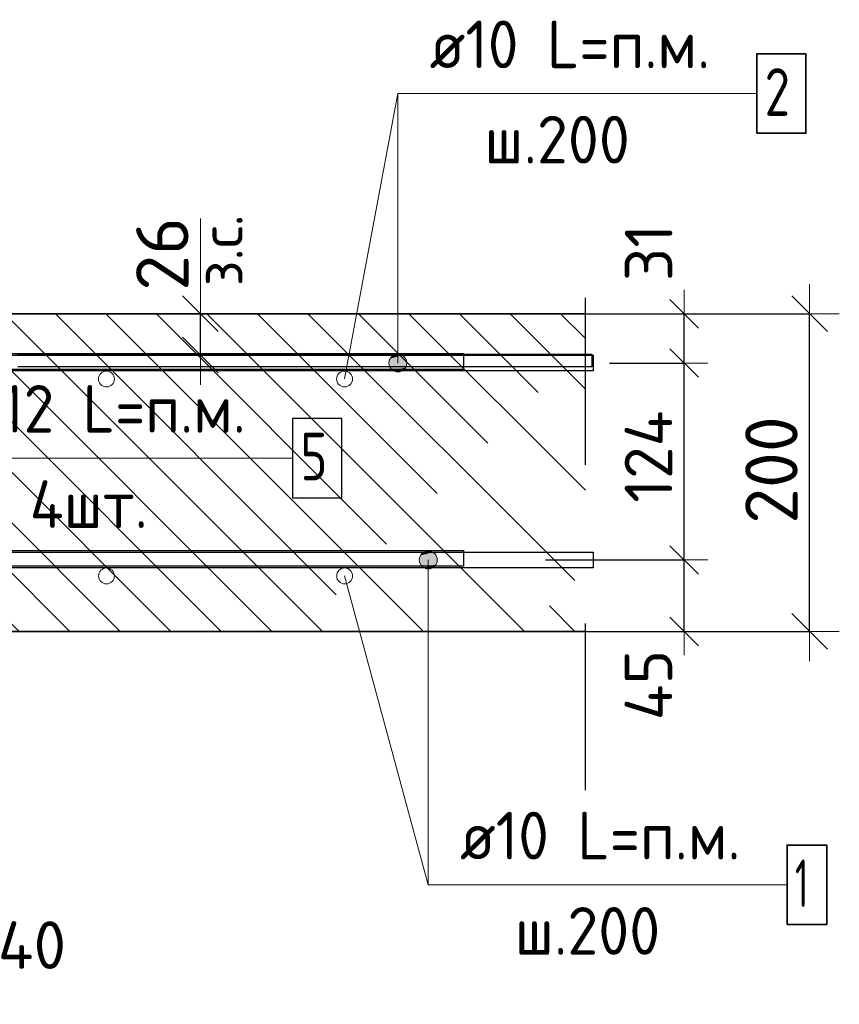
# Model space of a CAD drawing. Header units: metres. Extents: x -38 to 89, y -15 to 21.
# Tile 102 of 129: x 72.543 to 73.059, y 4.036 to 4.656. Entities that reach past the tile are written whole.
import ezdxf

# ---------------------------------------------------------------- set-up
doc = ezdxf.new("R2010")
doc.units = ezdxf.units.M
doc.header["$PDMODE"] = 65
doc.linetypes.add('______4', pattern=[0.135, 0.105, -0.03])
for name, color, linetype, lineweight in [('XR$6$Арм. стержнями верхней зоны', 180, 'Continuous', 35), ('XR$6$Арм. стержнями нижней зоны', 180, 'Continuous', 35), ('XR$6$Арм.стержн. Арматура края', 96, 'Continuous', 35), ('XR$6$Арм.стержн. Доп. арматура', 180, 'Continuous', 35), ('XR$6$Размерная линия (1)', 7, 'Continuous', 13), ('XR$6$Размерная линия_ общее', 7, 'Continuous', 13)]:
    doc.layers.add(name, color=color, linetype=linetype, lineweight=lineweight)
doc.styles.add('ISOCPEUR', font='txt')
doc.dimstyles.new('DIMSTYLE_11', dxfattribs={"dimtxt": 0.033, "dimasz": 0.0375, "dimexe": 0, "dimexo": 0, "dimgap": 0.0165, "dimtad": 2, "dimdec": 0, "dimlfac": 1000, "dimrnd": 1, "dimzin": 12, "dimdsep": 46, "dimtxsty": 'ISOCPEUR', "dimblk1": 'ALL_ML_STRICH', "dimblk2": 'ALL_ML_STRICH', "dimsah": 1, "dimcen": 0, "dimclrd": 7, "dimclre": 256, "dimclrt": 7, "dimadec": 0, "dimazin": 0, "dimtfac": 1, "dimtdec": 0, "dimtix": 1, "dimtmove": 2, "dimatfit": 3, "dimfxl": 0, "dimtzin": 0, "dimlwd": 0, "dimlwe": -3, "dimarcsym": 0})
doc.dimstyles.new('DIMSTYLE_18', dxfattribs={"dimtxt": 0.033, "dimasz": 0.0375, "dimexe": 0, "dimexo": 0, "dimgap": 0.0165, "dimtad": 2, "dimdec": 0, "dimlfac": 1000, "dimrnd": 1, "dimzin": 12, "dimdsep": 46, "dimtxsty": 'ISOCPEUR', "dimblk1": 'ALL_ML_STRICH', "dimblk2": 'ALL_ML_STRICH', "dimsah": 1, "dimcen": 0, "dimclrd": 7, "dimclre": 256, "dimclrt": 7, "dimadec": 0, "dimazin": 0, "dimtfac": 1, "dimtdec": 0, "dimtix": 1, "dimtmove": 2, "dimatfit": 3, "dimfxl": 0, "dimtvp": 1.2, "dimtzin": 0, "dimlwd": 0, "dimlwe": -3, "dimarcsym": 0})
doc.dimstyles.new('DIMSTYLE_19', dxfattribs={"dimtxt": 0.03, "dimasz": 0.03, "dimexe": 0, "dimexo": 0, "dimgap": 0.015, "dimtad": 2, "dimdec": 0, "dimlfac": 1000, "dimrnd": 1, "dimzin": 12, "dimdsep": 46, "dimtxsty": 'ISOCPEUR', "dimblk1": 'ALL_ML_STRICH', "dimblk2": 'ALL_ML_STRICH', "dimsah": 1, "dimcen": 0, "dimclrd": 7, "dimclre": 256, "dimclrt": 7, "dimadec": 0, "dimazin": 0, "dimtfac": 1, "dimtdec": 0, "dimtix": 1, "dimtmove": 2, "dimatfit": 3, "dimfxl": 0, "dimtzin": 0, "dimlwd": 0, "dimlwe": -3, "dimarcsym": 0})
doc.dimstyles.new('DIMSTYLE_21', dxfattribs={"dimtxt": 0.03, "dimasz": 0.03, "dimexe": 0, "dimexo": 0, "dimgap": 0.015, "dimtad": 2, "dimdec": 0, "dimlfac": 1000, "dimrnd": 1, "dimzin": 12, "dimdsep": 46, "dimtxsty": 'ISOCPEUR', "dimblk1": 'ALL_ML_STRICH', "dimblk2": 'ALL_ML_STRICH', "dimsah": 1, "dimcen": 0, "dimclrd": 7, "dimclre": 256, "dimclrt": 7, "dimadec": 0, "dimazin": 0, "dimtfac": 1, "dimtdec": 0, "dimtix": 1, "dimtmove": 2, "dimatfit": 3, "dimfxl": 0, "dimtvp": 1.2, "dimtzin": 0, "dimlwd": 0, "dimlwe": -3, "dimarcsym": 0})
doc.dimstyles.new('DIMSTYLE_28', dxfattribs={"dimtxt": 0.03, "dimasz": 0.03, "dimexe": 0, "dimexo": 0, "dimgap": 0.015, "dimtad": 2, "dimdec": 0, "dimlfac": 1000, "dimrnd": 5, "dimzin": 12, "dimdsep": 46, "dimtxsty": 'ISOCPEUR', "dimblk1": 'ALL_ML_STRICH', "dimblk2": 'ALL_ML_STRICH', "dimsah": 1, "dimcen": 0, "dimclrd": 7, "dimclre": 256, "dimclrt": 7, "dimadec": 0, "dimazin": 0, "dimtfac": 1, "dimtdec": 0, "dimtix": 1, "dimtmove": 2, "dimatfit": 3, "dimfxl": 0, "dimtvp": 1.2, "dimtzin": 0, "dimlwd": 0, "dimlwe": -3, "dimarcsym": 0})

# ---------------------------------------------------------------- blocks, each defined once
blk = doc.blocks.new('ALL_ML_STRICH')
at = {"color": 0, "linetype": 'ByBlock', "lineweight": -2}
for p, q in [((0, -0.5), (0, 0.5)), ((-0.3, -0.3), (0.3, 0.3)), ((-1, 0), (0.5, 0))]:
    blk.add_line(p, q, dxfattribs=at)
blk = doc.blocks.new('*D802')
at = {"layer": 'DEFPOINTS', "color": 7, "linetype": 'Continuous', "lineweight": 13, "transparency": 33554687}
for p in [(72.86852, 4.47078), (72.86852, 4.27078), (73.04007, 4.27078)]:
    blk.add_point(p, dxfattribs=at)
at = {"layer": 'XR$6$Размерная линия_ общее', "color": 253, "linetype": 'Continuous', "lineweight": -2, "true_color": 0xa0a0a0, "transparency": 33554687}
for p, q in [((72.88852, 4.47078), (73.04007, 4.47078)), ((72.88852, 4.27078), (73.04007, 4.27078))]:
    blk.add_line(p, q, dxfattribs=at)
at = {"layer": 'XR$6$Размерная линия_ общее', "color": 7, "linetype": 'Continuous', "lineweight": -2, "transparency": 33554687}
blk.add_line((73.04007, 4.27078), (73.04007, 4.47078), dxfattribs=at)
at = {"layer": 'XR$6$Размерная линия_ общее', "color": 7, "linetype": 'Continuous', "lineweight": 13, "transparency": 33554687, "xscale": 0.0375, "yscale": 0.0375, "zscale": 0.0375}
for p, rotation in [((73.04007, 4.47078), 90), ((73.04007, 4.27078), 270)]:
    blk.add_blockref('ALL_ML_STRICH', p, dxfattribs=dict(at, rotation=rotation))
at = {"layer": 'XR$6$Размерная линия_ общее', "color": 7, "linetype": 'Continuous', "lineweight": 13, "transparency": 33554687, "insert": (73.01607, 4.37243), "char_height": 0.033, "width": 0.099, "attachment_point": 5, "rotation": 90, "style": 'ISOCPEUR'}
blk.add_mtext('\\A1;{200}', dxfattribs=at)
blk = doc.blocks.new('*D852')
at = {"layer": 'DEFPOINTS', "color": 7, "linetype": 'Continuous', "lineweight": 13, "transparency": 33554687}
for p in [(72.61644, 4.47078), (72.61644, 4.44478), (72.65642, 4.44478)]:
    blk.add_point(p, dxfattribs=at)
at = {"layer": 'XR$6$Размерная линия_ общее', "color": 253, "linetype": 'Continuous', "lineweight": -2, "true_color": 0xa0a0a0, "transparency": 33554687}
for p, q in [((72.63644, 4.47078), (72.65642, 4.47078)), ((72.63644, 4.44478), (72.65642, 4.44478))]:
    blk.add_line(p, q, dxfattribs=at)
at = {"layer": 'XR$6$Размерная линия_ общее', "color": 7, "linetype": 'Continuous', "lineweight": -2, "transparency": 33554687}
blk.add_line((72.65642, 4.44478), (72.65642, 4.47078), dxfattribs=at)
at = {"layer": 'XR$6$Размерная линия_ общее', "color": 7, "linetype": 'Continuous', "lineweight": 13, "transparency": 33554687, "xscale": 0.0375, "yscale": 0.0375, "zscale": 0.0375}
for p, rotation in [((72.65642, 4.47078), 90), ((72.65642, 4.44478), 270)]:
    blk.add_blockref('ALL_ML_STRICH', p, dxfattribs=dict(at, rotation=rotation))
at = {"layer": 'XR$6$Размерная линия_ общее', "color": 7, "linetype": 'Continuous', "lineweight": 13, "transparency": 33554687, "insert": (72.65596, 4.48814), "char_height": 0.027, "width": 0.00135, "attachment_point": 1, "rotation": 90, "line_spacing_factor": 0.60241, "style": 'ISOCPEUR'}
blk.add_mtext('з.с.', dxfattribs=at)
at = {"layer": 'XR$6$Размерная линия_ общее', "color": 7, "linetype": 'Continuous', "lineweight": 13, "transparency": 33554687, "insert": (72.63242, 4.50851), "char_height": 0.033, "width": 0.066, "attachment_point": 5, "rotation": 90, "style": 'ISOCPEUR'}
blk.add_mtext('\\A1;{26}', dxfattribs=at)
blk = doc.blocks.new('*D873')
at = {"layer": 'DEFPOINTS', "color": 7, "linetype": 'Continuous', "lineweight": 13, "transparency": 33554687}
for p in [(72.85381, 4.31578), (72.86666, 4.27078), (72.9611, 4.27078)]:
    blk.add_point(p, dxfattribs=at)
at = {"layer": 'XR$6$Размерная линия (1)', "color": 9, "linetype": 'Continuous', "lineweight": -2, "true_color": 0xc7c7c7, "transparency": 33554687}
for p, q in [((72.87381, 4.31578), (72.9611, 4.31578)), ((72.88666, 4.27078), (72.9611, 4.27078))]:
    blk.add_line(p, q, dxfattribs=at)
at = {"layer": 'XR$6$Размерная линия (1)', "color": 7, "linetype": 'Continuous', "lineweight": -2, "transparency": 33554687}
blk.add_line((72.9611, 4.27078), (72.9611, 4.31578), dxfattribs=at)
at = {"layer": 'XR$6$Размерная линия (1)', "color": 7, "linetype": 'Continuous', "lineweight": 13, "transparency": 33554687, "xscale": 0.03, "yscale": 0.03, "zscale": 0.03}
for p, rotation in [((72.9611, 4.31578), 90), ((72.9611, 4.27078), 270)]:
    blk.add_blockref('ALL_ML_STRICH', p, dxfattribs=dict(at, rotation=rotation))
at = {"layer": 'XR$6$Размерная линия (1)', "color": 7, "linetype": 'Continuous', "lineweight": 13, "transparency": 33554687, "insert": (72.9386, 4.23703), "char_height": 0.03, "width": 0.06, "attachment_point": 5, "rotation": 90, "style": 'ISOCPEUR'}
blk.add_mtext('\\A1;{45}', dxfattribs=at)
blk = doc.blocks.new('*D874')
at = {"layer": 'DEFPOINTS', "color": 7, "linetype": 'Continuous', "lineweight": 13, "transparency": 33554687}
for p in [(72.89397, 4.43978), (72.85381, 4.31578), (72.9611, 4.31578)]:
    blk.add_point(p, dxfattribs=at)
at = {"layer": 'XR$6$Размерная линия (1)', "color": 9, "linetype": 'Continuous', "lineweight": -2, "true_color": 0xc7c7c7, "transparency": 33554687}
for p, q in [((72.91397, 4.43978), (72.9611, 4.43978)), ((72.87381, 4.31578), (72.9611, 4.31578))]:
    blk.add_line(p, q, dxfattribs=at)
at = {"layer": 'XR$6$Размерная линия (1)', "color": 7, "linetype": 'Continuous', "lineweight": -2, "transparency": 33554687}
blk.add_line((72.9611, 4.31578), (72.9611, 4.43978), dxfattribs=at)
at = {"layer": 'XR$6$Размерная линия (1)', "color": 7, "linetype": 'Continuous', "lineweight": 13, "transparency": 33554687, "xscale": 0.03, "yscale": 0.03, "zscale": 0.03}
for p, rotation in [((72.9611, 4.43978), 90), ((72.9611, 4.31578), 270)]:
    blk.add_blockref('ALL_ML_STRICH', p, dxfattribs=dict(at, rotation=rotation))
at = {"layer": 'XR$6$Размерная линия (1)', "color": 7, "linetype": 'Continuous', "lineweight": 13, "transparency": 33554687, "insert": (72.9386, 4.38078), "char_height": 0.03, "width": 0.09, "attachment_point": 5, "rotation": 90, "style": 'ISOCPEUR'}
blk.add_mtext('\\A1;{124}', dxfattribs=at)
blk = doc.blocks.new('*D875')
at = {"layer": 'DEFPOINTS', "color": 7, "linetype": 'Continuous', "lineweight": 13, "transparency": 33554687}
for p in [(72.84296, 4.47078), (72.89397, 4.43978), (72.9611, 4.43978)]:
    blk.add_point(p, dxfattribs=at)
at = {"layer": 'XR$6$Размерная линия (1)', "color": 9, "linetype": 'Continuous', "lineweight": -2, "true_color": 0xc7c7c7, "transparency": 33554687}
for p, q in [((72.86296, 4.47078), (72.9611, 4.47078)), ((72.91397, 4.43978), (72.9611, 4.43978))]:
    blk.add_line(p, q, dxfattribs=at)
at = {"layer": 'XR$6$Размерная линия (1)', "color": 7, "linetype": 'Continuous', "lineweight": -2, "transparency": 33554687}
blk.add_line((72.9611, 4.43978), (72.9611, 4.47078), dxfattribs=at)
at = {"layer": 'XR$6$Размерная линия (1)', "color": 7, "linetype": 'Continuous', "lineweight": 13, "transparency": 33554687, "xscale": 0.03, "yscale": 0.03, "zscale": 0.03}
for p, rotation in [((72.9611, 4.47078), 90), ((72.9611, 4.43978), 270)]:
    blk.add_blockref('ALL_ML_STRICH', p, dxfattribs=dict(at, rotation=rotation))
at = {"layer": 'XR$6$Размерная линия (1)', "color": 7, "linetype": 'Continuous', "lineweight": 13, "transparency": 33554687, "insert": (72.9387, 4.50937), "char_height": 0.03, "width": 0.06, "attachment_point": 5, "rotation": 90, "style": 'ISOCPEUR'}
blk.add_mtext('\\A1;{31}', dxfattribs=at)
blk = doc.blocks.new('*D939')
at = {"layer": 'DEFPOINTS', "color": 7, "linetype": 'Continuous', "lineweight": 13, "transparency": 33554687}
for p in [(72.4672, 4.15078), (72.5072, 4.11078), (72.4672, 4.05102)]:
    blk.add_point(p, dxfattribs=at)
at = {"layer": 'XR$6$Размерная линия (1)', "color": 9, "linetype": 'Continuous', "lineweight": -2, "true_color": 0xc7c7c7, "transparency": 33554687}
for p, q in [((72.4672, 4.13078), (72.4672, 4.05102)), ((72.5072, 4.09078), (72.5072, 4.05102))]:
    blk.add_line(p, q, dxfattribs=at)
at = {"layer": 'XR$6$Размерная линия (1)', "color": 7, "linetype": 'Continuous', "lineweight": -2, "transparency": 33554687}
blk.add_line((72.4672, 4.05102), (72.5072, 4.05102), dxfattribs=at)
at = {"layer": 'XR$6$Размерная линия (1)', "color": 7, "linetype": 'Continuous', "lineweight": 13, "transparency": 33554687, "xscale": 0.03, "yscale": 0.03, "zscale": 0.03, "rotation": 180}
blk.add_blockref('ALL_ML_STRICH', (72.4672, 4.05102), dxfattribs=at)
at = {"layer": 'XR$6$Размерная линия (1)', "color": 7, "linetype": 'Continuous', "lineweight": 13, "transparency": 33554687, "xscale": 0.03, "yscale": 0.03, "zscale": 0.03}
blk.add_blockref('ALL_ML_STRICH', (72.5072, 4.05102), dxfattribs=at)
at = {"layer": 'XR$6$Размерная линия (1)', "color": 7, "linetype": 'Continuous', "lineweight": 13, "transparency": 33554687, "insert": (72.55028, 4.07331), "char_height": 0.03, "width": 0.06, "attachment_point": 5, "style": 'ISOCPEUR'}
blk.add_mtext('\\A1;{40}', dxfattribs=at)

msp = doc.modelspace()

# ---------------------------------------------------------------- hatches: boundary and pattern name
at = {"linetype": 'Continuous', "lineweight": 13, "transparency": 33554687}
h = msp.add_hatch(dxfattribs=at)
h.set_pattern_fill('__________540', scale=0.015, style=0, pattern_type=2)
h.set_pattern_definition([(135, (0, 0), (-0.031819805, -0.031819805), [0.4, -0.05, 0, -0.05]), (135, (-0.01591, -0.01591), (-0.031819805, -0.031819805), [0.8, -0.1, 0.1, -0.1])])
h.paths.add_polyline_path([(72.2872, 4.47078), (72.2872, 4.35078), (72.2072, 4.31078), (72.2072, 4.27078), (72.89885, 4.27078), (72.89885, 4.47078)], flags=0)
at = {"layer": 'XR$6$Арм. стержнями верхней зоны', "linetype": 'Continuous', "lineweight": 13, "transparency": 33554687}
for points in [[(72.77796, 4.44462), (72.78358, 4.44462), (72.78077, 4.44541)], [(72.78561, 4.4426), (72.77593, 4.4426), (72.77515, 4.43978)], [(72.78561, 4.4426), (72.77515, 4.43978), (72.7864, 4.43978)], [(72.7864, 4.43978), (72.77515, 4.43978), (72.77593, 4.43697)], [(72.78358, 4.44462), (72.77796, 4.44462), (72.77593, 4.4426)], [(72.78358, 4.44462), (72.77593, 4.4426), (72.78561, 4.4426)], [(72.7864, 4.43978), (72.77593, 4.43697), (72.78561, 4.43697)], [(72.78561, 4.43697), (72.77593, 4.43697), (72.77796, 4.43495)], [(72.78561, 4.43697), (72.77796, 4.43495), (72.78358, 4.43495)], [(72.78358, 4.43495), (72.77796, 4.43495), (72.78077, 4.43416)]]:
    msp.add_hatch(color=7, dxfattribs=at).paths.add_polyline_path(points)
at = {"layer": 'XR$6$Арм. стержнями нижней зоны', "linetype": 'Continuous', "lineweight": 13, "transparency": 33554687}
for points in [[(72.79709, 4.32062), (72.80272, 4.32062), (72.79991, 4.32141)], [(72.79428, 4.31578), (72.80553, 4.31578), (72.80474, 4.3186)], [(72.79428, 4.31578), (72.80474, 4.3186), (72.79507, 4.3186)], [(72.79507, 4.31297), (72.80553, 4.31578), (72.79428, 4.31578)], [(72.79507, 4.3186), (72.80474, 4.3186), (72.80272, 4.32062)], [(72.79507, 4.3186), (72.80272, 4.32062), (72.79709, 4.32062)], [(72.79507, 4.31297), (72.80474, 4.31297), (72.80553, 4.31578)], [(72.79709, 4.31095), (72.80474, 4.31297), (72.79507, 4.31297)], [(72.79709, 4.31095), (72.80272, 4.31095), (72.80474, 4.31297)], [(72.80272, 4.31095), (72.79709, 4.31095), (72.79991, 4.31016)]]:
    msp.add_hatch(color=7, dxfattribs=at).paths.add_polyline_path(points)

# ---------------------------------------------------------------- linework, layer by layer
at = {"color": 7, "linetype": 'Continuous', "lineweight": 13, "transparency": 33554687}
for p, q in [((72.7472, 4.42973), (72.78077, 4.60941)), ((72.65642, 4.47078), (72.65642, 4.53078)), ((72.74723, 4.30573), (72.79991, 4.11125))]:
    msp.add_line(p, q, dxfattribs=at)
at = {"color": 7, "linetype": '______4', "lineweight": 25, "transparency": 33554687}
msp.add_line((72.89885, 4.17078), (72.89885, 4.57078), dxfattribs=at)
at = {"color": 7, "linetype": 'Continuous', "lineweight": 35, "transparency": 33554687}
for p, q in [((72.89885, 4.47078), (72.2872, 4.47078)), ((72.5072, 4.27078), (72.89885, 4.27078))]:
    msp.add_line(p, q, dxfattribs=at)
at = {"color": 7, "linetype": 'Continuous', "lineweight": 13, "transparency": 33554687}
for centre in [(72.5972, 4.42973), (72.7472, 4.42973), (72.59723, 4.30573), (72.74723, 4.30573)]:
    msp.add_circle(centre, 0.005, dxfattribs=at)
at = {"layer": 'XR$6$Арм. стержнями верхней зоны', "color": 7, "linetype": 'Continuous', "lineweight": 13, "transparency": 33554687}
for p, q in [((72.78077, 4.60941), (73.00677, 4.60941)), ((72.78077, 4.60941), (72.78077, 4.43978)), ((72.78077, 4.44541), (72.78077, 4.44541)), ((72.77515, 4.43978), (72.77515, 4.43978)), ((72.7864, 4.43978), (72.7864, 4.43978)), ((72.78077, 4.43416), (72.78077, 4.43416))]:
    msp.add_line(p, q, dxfattribs=at)
at = {"layer": 'XR$6$Арм. стержнями верхней зоны', "color": 7, "linetype": 'Continuous', "lineweight": 35, "transparency": 33554687}
msp.add_lwpolyline([(73.00677, 4.58441), (73.03777, 4.58441), (73.03777, 4.63441), (73.00677, 4.63441), (73.00677, 4.58441)], dxfattribs=at)
at = {"layer": 'XR$6$Арм. стержнями верхней зоны', "color": 4, "linetype": 'Continuous', "lineweight": 25, "transparency": 33554687}
msp.add_lwpolyline([(72.3072, 4.44478), (72.90385, 4.44478), (72.90385, 4.43478), (72.3072, 4.43478), (72.3072, 4.44478)], dxfattribs=at)
at = {"layer": 'XR$6$Арм. стержнями верхней зоны', "color": 7, "linetype": 'Continuous', "lineweight": 13, "transparency": 33554687}
msp.add_circle((72.78077, 4.43978), 0.00563, dxfattribs=at)
at = {"layer": 'XR$6$Арм. стержнями нижней зоны', "color": 7, "linetype": 'Continuous', "lineweight": 13, "transparency": 33554687}
for p, q in [((72.79991, 4.32141), (72.79991, 4.32141)), ((72.79428, 4.31578), (72.79428, 4.31578)), ((72.79991, 4.11125), (72.79991, 4.31578)), ((72.80553, 4.31578), (72.80553, 4.31578)), ((72.79991, 4.31016), (72.79991, 4.31016)), ((72.79991, 4.11125), (73.02591, 4.11125))]:
    msp.add_line(p, q, dxfattribs=at)
at = {"layer": 'XR$6$Арм. стержнями нижней зоны', "color": 4, "linetype": 'Continuous', "lineweight": 25, "transparency": 33554687}
msp.add_lwpolyline([(72.30715, 4.32078), (72.90385, 4.32078), (72.90385, 4.31078), (72.30715, 4.31078), (72.30715, 4.32078)], dxfattribs=at)
at = {"layer": 'XR$6$Арм. стержнями нижней зоны', "color": 7, "linetype": 'Continuous', "lineweight": 35, "transparency": 33554687}
msp.add_lwpolyline([(73.02591, 4.08625), (73.05091, 4.08625), (73.05091, 4.13625), (73.02591, 4.13625), (73.02591, 4.08625)], dxfattribs=at)
at = {"layer": 'XR$6$Арм. стержнями нижней зоны', "color": 7, "linetype": 'Continuous', "lineweight": 13, "transparency": 33554687}
msp.add_circle((72.79991, 4.31578), 0.00563, dxfattribs=at)
at = {"layer": 'XR$6$Арм.стержн. Арматура края', "color": 4, "linetype": 'Continuous', "lineweight": 25, "transparency": 33554687}
for points in [[(72.35068, 4.44578), (72.82212, 4.44578), (72.82212, 4.43578), (72.35137, 4.43578)], [(72.35137, 4.32178), (72.82212, 4.32178), (72.82212, 4.31178)], [(72.82212, 4.31178), (72.35068, 4.31178)]]:
    msp.add_lwpolyline(points, dxfattribs=at)
at = {"layer": 'XR$6$Арм.стержн. Арматура края', "color": 40, "linetype": 'Continuous', "lineweight": 25, "transparency": 33554687}
msp.add_lwpolyline([(72.54113, 4.44542), (72.90285, 4.44542), (72.90285, 4.43742), (72.5413, 4.43742)], dxfattribs=at)
at = {"layer": 'XR$6$Арм.стержн. Доп. арматура', "color": 7, "linetype": 'Continuous', "lineweight": 13, "transparency": 33554687}
msp.add_line((72.48838, 4.37994), (72.71438, 4.37994), dxfattribs=at)
at = {"layer": 'XR$6$Арм.стержн. Доп. арматура', "color": 7, "linetype": 'Continuous', "lineweight": 25, "transparency": 33554687}
msp.add_lwpolyline([(72.71438, 4.35494), (72.74538, 4.35494), (72.74538, 4.40494), (72.71438, 4.40494), (72.71438, 4.35494)], dxfattribs=at)

# ---------------------------------------------------------------- texts
at = {"layer": 'XR$6$Арм. стержнями верхней зоны', "color": 7, "linetype": 'Continuous', "lineweight": 25, "transparency": 33554687, "char_height": 0.03, "attachment_point": 7, "style": 'ISOCPEUR'}
for s, insert, width in [('\\W0.94;ø10 L=п.м.', (72.80077, 4.62541), 0.1999831), ('\\W0.78;2', (73.01177, 4.59541), 0.0326407), ('\\W0.95;ш.200 ', (72.83527, 4.56541), 0.1311997)]:
    msp.add_mtext(s, dxfattribs=dict(at, insert=insert, width=width))
at = {"layer": 'XR$6$Арм. стержнями нижней зоны', "color": 7, "linetype": 'Continuous', "lineweight": 25, "transparency": 33554687, "char_height": 0.03, "attachment_point": 7, "style": 'ISOCPEUR'}
for s, insert, width in [('\\W0.94;ø10 L=п.м.', (72.81991, 4.12725), 0.1999832), ('\\W0.56;1', (73.03091, 4.09725), 0.0233333), ('\\W0.95;ш.200 ', (72.85441, 4.06725), 0.1311996)]:
    msp.add_mtext(s, dxfattribs=dict(at, insert=insert, width=width))
at = {"layer": 'XR$6$Арм.стержн. Доп. арматура', "color": 7, "linetype": 'Continuous', "lineweight": 25, "transparency": 33554687, "char_height": 0.03, "attachment_point": 7, "style": 'ISOCPEUR'}
for s, insert, width in [('\\W0.94;ø12 L=п.м.', (72.50838, 4.39594), 0.1999832), ('\\W0.78;5', (72.71938, 4.36594), 0.0326407), ('\\W0.95;4шт. ', (72.54888, 4.33594), 0.1191577)]:
    msp.add_mtext(s, dxfattribs=dict(at, insert=insert, width=width))

# ---------------------------------------------------------------- dimensions: what is measured, and where the dimension line sits
at = {"layer": 'XR$6$Размерная линия (1)', "color": 7, "linetype": 'Continuous', "lineweight": 13, "transparency": 33554687}
for base, p1, p2, dimstyle, picture, middle in [((72.9611, 4.47078), (72.91397, 4.43978), (72.86296, 4.47078), 'DIMSTYLE_21', '*D875', (72.9387, 4.50937)), ((72.9611, 4.43978), (72.87381, 4.31578), (72.91397, 4.43978), 'DIMSTYLE_19', '*D874', (72.9386, 4.38078)), ((72.9611, 4.31578), (72.88666, 4.27078), (72.87381, 4.31578), 'DIMSTYLE_21', '*D873', (72.9386, 4.23703))]:
    dim = msp.add_linear_dim(base=base, p1=p1, p2=p2, angle=90, dimstyle=dimstyle, override={"dimpost": '<>', "dimclrd": 7, "dimclre": 9, "dimclrt": 7, "dimlwd": 0, "dimlwe": 65533}, dxfattribs=at)
    dim.commit()
    dim.dimension.update_dxf_attribs({"geometry": picture, "text_midpoint": middle, "dimtype": 160})
dim = msp.add_linear_dim(base=(72.5072, 4.05102), p1=(72.4672, 4.13078), p2=(72.5072, 4.09078), dimstyle='DIMSTYLE_28', override={"dimpost": '<>', "dimclrd": 7, "dimclre": 9, "dimclrt": 7, "dimlwd": 0, "dimlwe": 65533}, dxfattribs=at)
dim.commit()
dim.dimension.update_dxf_attribs({"geometry": '*D939', "text_midpoint": (72.55028, 4.07331), "dimtype": 160})
at = {"layer": 'XR$6$Размерная линия_ общее', "color": 7, "linetype": 'Continuous', "lineweight": 13, "transparency": 33554687}
dim = msp.add_linear_dim(base=(72.65642, 4.47078), p1=(72.63644, 4.44478), p2=(72.63644, 4.47078), angle=90, text='<>\\Xз.с.', dimstyle='DIMSTYLE_18', override={"dimpost": '<>', "dimclrd": 7, "dimclre": 253, "dimclrt": 7, "dimlwd": 0, "dimlwe": 65533}, dxfattribs=at)
dim.commit()
dim.dimension.update_dxf_attribs({"geometry": '*D852', "text_midpoint": (72.63242, 4.50851), "dimtype": 160})
dim = msp.add_linear_dim(base=(73.04007, 4.47078), p1=(72.88852, 4.27078), p2=(72.88852, 4.47078), angle=90, dimstyle='DIMSTYLE_11', override={"dimpost": '<>', "dimclrd": 7, "dimclre": 253, "dimclrt": 7, "dimlwd": 0, "dimlwe": 65533}, dxfattribs=at)
dim.commit()
dim.dimension.update_dxf_attribs({"geometry": '*D802', "text_midpoint": (73.01607, 4.37243), "dimtype": 160})

doc.saveas('drawing.dxf')
